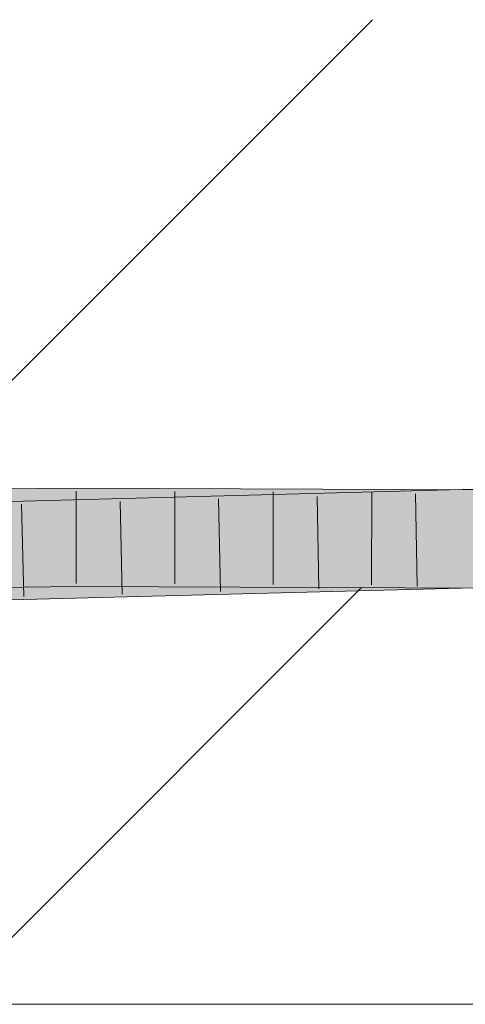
# Model space of a CAD drawing. Extents: x -420 to 300, y 62 to 1162.
# Tile 129 of 130: x 205.99 to 207.12, y 723 to 725.5. Entities that reach past the tile are written whole.
import ezdxf
from ezdxf.lldxf.tags import DXFTag

# ---------------------------------------------------------------- set-up
doc = ezdxf.new("R2010")
doc.units = 0
doc.layers.get('0').update_dxf_attribs({"lineweight": 35})
doc.layers.add('E_Detail_Linie_Text_Bem', color=7, linetype='Continuous', lineweight=13)
for name, color, linetype, lineweight, true_color in [('E_Detail_Wandschraffur', 7, 'Continuous', 5, 0xc0c0c0), ('E_Leerrohr 25-A06G9FCX8I', 7, 'Continuous', 9, 0xff8000), ('E_Leerrohr 25-Shading', 7, 'Continuous', 9, 0xff8000)]:
    doc.layers.add(name, color=color, linetype=linetype, lineweight=lineweight, true_color=true_color)
tags = doc.linetypes.add('fein_strichliert', pattern=[4, 1, -2, 1]).pattern_tags.tags
tags[8:9] = [DXFTag(74, 4), DXFTag(75, 0), DXFTag(340, '0'), DXFTag(46, 0.0), DXFTag(50, 0.0), DXFTag(44, 0.0), DXFTag(45, 0.0)]
tags[6:7] = [DXFTag(74, 4), DXFTag(75, 0), DXFTag(340, '0'), DXFTag(46, 0.0), DXFTag(50, 0.0), DXFTag(44, 0.0), DXFTag(45, 0.0)]
tags[4:5] = [DXFTag(74, 4), DXFTag(75, 0), DXFTag(340, '0'), DXFTag(46, 0.0), DXFTag(50, 0.0), DXFTag(44, 0.0), DXFTag(45, 0.0)]

# ---------------------------------------------------------------- blocks, each defined once
blk = doc.blocks.new('Shading-A06G9EZD8I', base_point=(169.7832, 721.9892))
at = {"layer": 'E_Leerrohr 25-Shading', "color": 43, "true_color": 0xd7ab7f}
for points in [[(205.759, 724.2396), (207.2879, 724.2797), (205.6706, 724.274), (207.2873, 724.3163)], [(205.759, 724.2747), (206.1333, 724.279), (205.6706, 724.3103), (206.1332, 724.3156)], [(206.1333, 724.279), (207.1085, 724.275), (206.1332, 724.3156), (207.1082, 724.3116)], [(207.1085, 724.275), (207.7033, 724.2726), (207.1082, 724.3116), (207.7037, 724.3092)], [(205.6706, 724.0239), (207.2914, 724.0663), (205.759, 724.0628), (207.2908, 724.103)], [(205.6706, 724.0603), (206.1336, 724.0656), (205.759, 724.098), (206.1336, 724.1022)], [(206.1336, 724.1022), (206.1336, 724.0656), (207.0337, 724.0956)], [(206.1336, 724.1022), (207.0337, 724.0956), (207.1104, 724.0982)], [(207.1108, 724.0616), (207.1105, 724.0951), (206.1336, 724.0656), (207.0337, 724.0956)], [(207.1105, 724.0951), (207.1104, 724.0982), (207.0337, 724.0956)], [(207.1104, 724.0982), (207.1108, 724.0616), (207.7012, 724.0921), (207.7008, 724.0592)], [(207.1104, 724.0982), (207.291, 724.0964), (207.7012, 724.0958), (207.7012, 724.0938)]]:
    blk.add_solid(points, dxfattribs=at)
at = {"layer": 'E_Leerrohr 25-Shading', "color": 31, "true_color": 0xfabd7f}
for points in [[(205.759, 724.2747), (205.7764, 724.2329), (206.1333, 724.279), (206.1333, 724.2433)], [(205.759, 724.2396), (205.7956, 724.1522), (207.1085, 724.275), (207.1094, 724.1866)], [(206.1333, 724.279), (206.1333, 724.2433), (207.1085, 724.275)], [(206.1333, 724.2433), (206.1334, 724.1906), (207.1085, 724.275), (207.7033, 724.2726)], [(207.1094, 724.1866), (207.2894, 724.1913), (207.1085, 724.275), (207.2879, 724.2797)], [(206.1334, 724.1906), (207.1095, 724.1866), (207.7033, 724.2726), (207.7023, 724.1932)], [(205.7764, 724.2329), (205.7956, 724.1868), (206.1333, 724.2433), (206.1334, 724.1906)], [(205.759, 724.0628), (207.2908, 724.103), (205.7956, 724.1522), (207.2894, 724.1913)], [(205.7885, 724.1693), (205.759, 724.098), (206.1335, 724.1758), (206.1336, 724.1022)], [(205.7956, 724.1868), (205.7885, 724.1693), (206.1334, 724.1906), (206.1335, 724.1758)], [(206.1334, 724.1906), (206.1335, 724.1758), (207.1095, 724.1866)], [(206.1335, 724.1758), (206.1336, 724.1022), (207.1095, 724.1866), (207.1104, 724.0982)], [(207.2895, 724.1886), (207.1095, 724.1866), (207.7023, 724.1891), (207.7022, 724.1842)], [(207.1104, 724.0982), (207.7012, 724.0958), (207.1095, 724.1866), (207.7022, 724.1842)]]:
    blk.add_solid(points, dxfattribs=at)
blk = doc.blocks.new('Referenz-A06G9FCZ8I')
at = {"layer": 'E_Detail_Linie_Text_Bem', "linetype": 'Continuous', "ltscale": 0.13}
blk.add_line((247.8967, 723.0049), (199.9186, 723.0049), dxfattribs=at)
at = {"layer": 'E_Detail_Wandschraffur', "linetype": 'ByBlock', "ltscale": 0.13}
blk.add_line((205.7062, 724.3251), (206.886, 725.5049), dxfattribs=at)
at = {"layer": 'E_Detail_Wandschraffur', "linetype": 'fein_strichliert', "ltscale": 0.13}
blk.add_line((205.9158, 723.1205), (206.8582, 724.0629), dxfattribs=at)
at = {"layer": 'E_Leerrohr 25-A06G9FCX8I', "linetype": 'Continuous', "ltscale": 0.13}
for p, q in [((207.2873, 724.3163), (205.1729, 724.2609)), ((206.1332, 724.3156), (205.1938, 724.3049)), ((207.7037, 724.3092), (206.1332, 724.3156)), ((206.1336, 724.3081), (206.134, 724.0731)), ((206.3838, 724.3071), (206.3837, 724.0721)), ((206.634, 724.306), (206.6335, 724.071)), ((206.8843, 724.305), (206.8832, 724.07)), ((206.9952, 724.3012), (206.9994, 724.0662)), ((206.2449, 724.2815), (206.2503, 724.0466)), ((206.495, 724.2881), (206.5, 724.0531)), ((206.7451, 724.2946), (206.7497, 724.0596)), ((205.9948, 724.275), (206.0005, 724.04)), ((207.2914, 724.0663), (205.1803, 724.011)), ((206.1336, 724.0656), (205.1977, 724.0549)), ((207.7008, 724.0592), (206.1336, 724.0656))]:
    blk.add_line(p, q, dxfattribs=at)

msp = doc.modelspace()

# ---------------------------------------------------------------- block references
at = {"color": 8, "lineweight": 25, "ltscale": 0.25, "true_color": 0x808080}
msp.add_blockref('Referenz-A06G9FCZ8I', (0, 0), dxfattribs=at)
msp.add_blockref('Shading-A06G9EZD8I', (169.7832, 721.9892))

doc.saveas('drawing.dxf')
